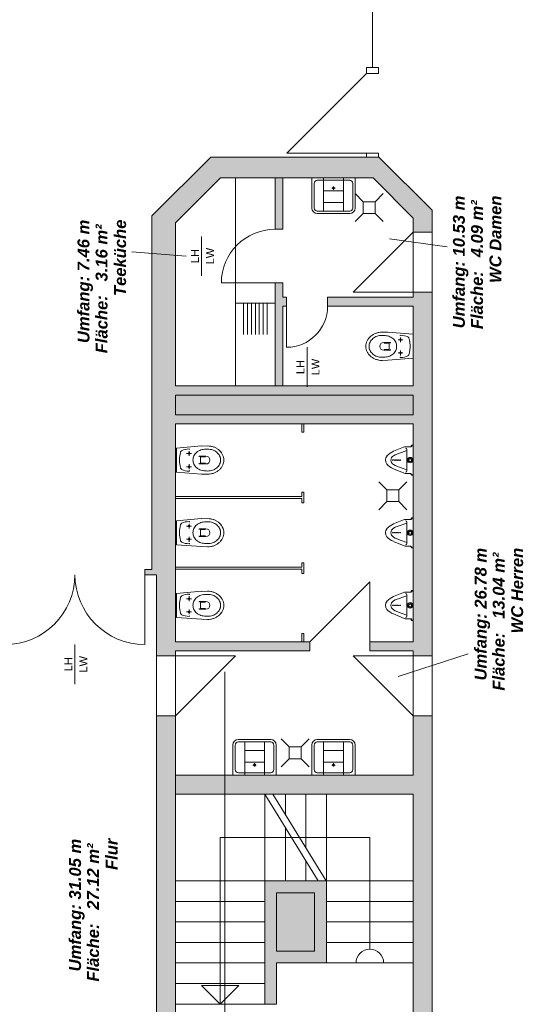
# Model space of a CAD drawing. Header units: metres. Extents: x -167 to 152, y -127 to 99.
# Tile 208 of 225: x -13 to -7, y 38 to 51. Entities that reach past the tile are written whole.
import ezdxf

# ---------------------------------------------------------------- set-up
doc = ezdxf.new("R2010")
doc.units = ezdxf.units.M
doc.header["$PDMODE"] = 1
doc.header["$PDSIZE"] = -2
doc.linetypes.add('gestrichelt - 02', pattern=[4, 2, -2])
doc.layers.add('_OG 1 - B (3D)', color=7, linetype='Continuous', lineweight=9)
doc.layers.add('COE_Bestand-allg.', color=7, linetype='Continuous', lineweight=9)
doc.styles.add('Arial', font='arial.ttf')
doc.styles.add('Arial (bold italic)', font='arialbi.ttf')

# ---------------------------------------------------------------- blocks, each defined once
blk = doc.blocks.new('Group-17')
at = {"layer": 'COE_Bestand-allg.', "linetype": 'Continuous', "lineweight": 0, "transparency": 33554687}
for points in [[(-8.075, 48.448), (-8.75, 49.123), (-10.88, 49.123), (-11.625, 48.378), (-11.625, 43.898), (-11.715, 43.898), (-11.715, 43.833), (-11.565, 43.833), (-11.565, 42.805), (-11.325, 42.805), (-11.325, 42.868), (-9.625, 42.868), (-9.625, 42.983), (-11.325, 42.983), (-11.325, 45.743), (-8.315, 45.743), (-8.315, 42.983), (-8.865, 42.983), (-8.865, 42.868), (-8.315, 42.868), (-8.315, 42.805), (-8.075, 42.805), (-8.075, 47.41), (-8.315, 47.41), (-8.315, 47.348), (-9.4, 47.348), (-9.4, 47.233), (-8.315, 47.233), (-8.315, 46.223), (-11.325, 46.223), (-11.325, 48.288), (-10.756, 48.858), (-8.824, 48.858), (-8.315, 48.348), (-8.315, 48.17), (-8.075, 48.17)], [(-9.965, 48.208), (-9.965, 48.858), (-10.065, 48.858), (-10.065, 48.208)], [(-9.965, 46.223), (-9.965, 47.233), (-9.92, 47.233), (-9.92, 47.348), (-9.965, 47.348), (-9.965, 47.528), (-10.065, 47.528), (-10.065, 46.223)], [(-8.075, 37.228), (-8.315, 37.228), (-8.315, 37.165), (-11.325, 37.165), (-11.325, 42.045), (-11.565, 42.045), (-11.565, 36), (-11.325, 36), (-11.325, 36.11), (-10.695, 36.11), (-10.695, 34.41), (-10.786, 34.41), (-11.325, 34.949), (-11.325, 35.25), (-11.565, 35.25), (-11.565, 34.85), (-10.885, 34.17), (-10.355, 34.17), (-10.355, 34.41), (-10.455, 34.41), (-10.455, 36.11), (-9.055, 36.11), (-9.055, 34.41), (-9.345, 34.41), (-9.345, 34.17), (-8.755, 34.17), (-8.075, 34.85)], [(-8.075, 38.238), (-8.075, 42.045), (-8.315, 42.045), (-8.315, 41.295), (-11.325, 41.295), (-11.325, 41.055), (-8.315, 41.055), (-8.315, 38.238)], [(-9.415, 39.955), (-10.195, 39.955), (-10.195, 38.395), (-10.045, 38.395), (-10.045, 38.915), (-9.415, 38.915)]]:
    blk.add_hatch(color=252, dxfattribs=at).paths.add_polyline_path(points)
at = {"layer": 'COE_Bestand-allg.', "color": 7, "linetype": 'Continuous', "lineweight": 9, "transparency": 33554687}
for p, q in [((-8.83, 50.258), (-8.83, 51.033)), ((-9.915, 49.173), (-8.905, 50.183)), ((-8.905, 50.258), (-8.905, 50.183)), ((-8.755, 50.258), (-8.905, 50.258)), ((-8.755, 50.183), (-8.905, 50.183)), ((-8.755, 50.258), (-8.755, 50.183)), ((-8.905, 49.173), (-9.915, 49.173)), ((-8.755, 49.173), (-8.905, 49.173)), ((-8.905, 49.173), (-8.905, 49.123)), ((-8.755, 49.173), (-8.755, 49.123)), ((-11.625, 48.378), (-10.88, 49.123)), ((-10.88, 49.123), (-8.75, 49.123)), ((-8.75, 49.123), (-8.075, 48.448)), ((-11.325, 48.288), (-10.756, 48.858)), ((-8.824, 48.858), (-10.756, 48.858)), ((-10.565, 48.858), (-10.565, 46.223)), ((-10.065, 48.858), (-10.065, 48.208)), ((-9.965, 48.858), (-9.965, 48.208)), ((-9.6, 48.858), (-9.05, 48.858)), ((-9.6, 48.477), (-9.6, 48.858)), ((-9.57, 48.477), (-9.57, 48.788)), ((-9.53, 48.828), (-9.12, 48.828)), ((-9.45, 48.858), (-9.45, 48.438)), ((-9.2, 48.858), (-9.2, 48.438)), ((-9.08, 48.788), (-9.08, 48.477)), ((-9.05, 48.858), (-9.05, 48.477)), ((-8.824, 48.858), (-8.315, 48.348)), ((-9.2, 48.695), (-9.45, 48.695)), ((-9.304, 48.73), (-9.346, 48.73)), ((-9.325, 48.751), (-9.325, 48.707)), ((-9.325, 48.73), (-9.325, 48.73)), ((-8.949, 48.557), (-9.05, 48.659)), ((-8.799, 48.557), (-8.698, 48.659)), ((-9.2, 48.545), (-9.45, 48.545)), ((-8.949, 48.557), (-8.799, 48.557)), ((-8.949, 48.408), (-8.949, 48.557)), ((-8.799, 48.557), (-8.799, 48.408)), ((-9.12, 48.438), (-9.53, 48.438)), ((-9.12, 48.408), (-9.53, 48.408)), ((-8.949, 48.408), (-9.05, 48.306)), ((-8.799, 48.408), (-8.949, 48.408)), ((-8.799, 48.408), (-8.698, 48.306)), ((-8.075, 48.448), (-8.075, 48.17)), ((-11.625, 43.898), (-11.625, 48.378)), ((-11.325, 48.288), (-11.325, 46.223)), ((-8.315, 48.348), (-8.315, 48.17)), ((-9.965, 48.208), (-10.065, 48.208)), ((-9.075, 47.41), (-8.315, 48.17)), ((-8.075, 48.17), (-8.315, 48.17)), ((-10.995, 47.618), (-10.995, 48.118)), ((-7.886, 47.985), (-8.614, 48.088)), ((-11.878, 47.921), (-11.19, 47.866)), ((-10.065, 47.528), (-10.745, 47.528)), ((-9.965, 47.528), (-10.065, 47.528)), ((-10.065, 47.528), (-10.065, 46.223)), ((-9.965, 47.528), (-9.965, 47.348)), ((-8.315, 47.41), (-9.075, 47.41)), ((-8.315, 47.41), (-8.315, 47.348)), ((-8.075, 47.41), (-8.315, 47.41)), ((-8.075, 47.41), (-8.075, 42.805)), ((-10.065, 47.273), (-10.565, 47.273)), ((-10.465, 47.273), (-10.465, 46.873)), ((-10.415, 47.273), (-10.415, 46.873)), ((-10.365, 47.273), (-10.365, 46.873)), ((-10.315, 47.273), (-10.315, 46.873)), ((-10.265, 47.273), (-10.265, 46.873)), ((-10.215, 47.273), (-10.215, 46.873)), ((-10.165, 47.273), (-10.165, 46.873)), ((-9.92, 47.348), (-9.965, 47.348)), ((-9.92, 47.348), (-9.92, 47.233)), ((-9.4, 47.348), (-9.4, 47.233)), ((-8.315, 47.348), (-9.4, 47.348)), ((-9.965, 47.233), (-9.965, 46.223)), ((-9.92, 47.233), (-9.965, 47.233)), ((-9.92, 47.233), (-9.92, 46.713)), ((-8.315, 47.233), (-9.4, 47.233)), ((-8.315, 47.233), (-8.315, 46.223)), ((-8.71, 46.904), (-8.635, 46.903)), ((-8.315, 46.88), (-8.635, 46.903)), ((-8.608, 46.775), (-8.689, 46.775)), ((-8.505, 46.809), (-8.445, 46.809)), ((-8.475, 46.779), (-8.475, 46.839)), ((-8.315, 46.88), (-8.315, 46.575)), ((-9.66, 46.213), (-9.66, 46.713)), ((-8.608, 46.675), (-8.689, 46.675)), ((-8.626, 46.765), (-8.674, 46.765)), ((-8.626, 46.685), (-8.674, 46.685)), ((-8.475, 46.671), (-8.475, 46.611)), ((-8.71, 46.547), (-8.635, 46.548)), ((-8.315, 46.575), (-8.635, 46.548)), ((-8.505, 46.641), (-8.445, 46.641)), ((-8.315, 46.223), (-11.325, 46.223)), ((-11.325, 46.108), (-11.325, 45.858)), ((-8.315, 46.108), (-11.325, 46.108)), ((-8.315, 46.108), (-8.315, 45.858)), ((-8.315, 45.858), (-11.325, 45.858)), ((-11.325, 45.743), (-11.325, 42.983)), ((-8.315, 45.743), (-11.325, 45.743)), ((-9.725, 45.743), (-9.725, 45.638)), ((-9.7, 45.743), (-9.7, 45.638)), ((-8.315, 45.743), (-8.315, 42.983)), ((-9.7, 45.638), (-9.725, 45.638)), ((-11.315, 45.435), (-10.995, 45.463)), ((-11.315, 45.13), (-11.315, 45.435)), ((-11.155, 45.339), (-11.155, 45.399)), ((-10.92, 45.463), (-10.995, 45.462)), ((-8.437, 45.449), (-8.564, 45.397)), ((-8.396, 45.407), (-8.545, 45.353)), ((-8.343, 45.453), (-8.417, 45.453)), ((-8.396, 45.148), (-8.396, 45.421)), ((-8.315, 45.473), (-8.331, 45.473)), ((-8.315, 45.093), (-8.315, 45.473)), ((-11.125, 45.369), (-11.185, 45.369)), ((-11.022, 45.335), (-10.941, 45.335)), ((-11.004, 45.325), (-10.956, 45.325)), ((-8.566, 45.34), (-8.545, 45.353)), ((-11.125, 45.201), (-11.185, 45.201)), ((-11.155, 45.231), (-11.155, 45.171)), ((-11.022, 45.235), (-10.941, 45.235)), ((-11.004, 45.245), (-10.956, 45.245)), ((-8.567, 45.228), (-8.546, 45.215)), ((-8.429, 45.117), (-8.566, 45.175)), ((-8.468, 45.187), (-8.546, 45.215)), ((-8.395, 45.161), (-8.468, 45.187)), ((-11.315, 45.13), (-10.995, 45.108)), ((-10.92, 45.106), (-10.995, 45.108)), ((-8.345, 45.113), (-8.407, 45.113)), ((-8.315, 45.093), (-8.331, 45.093)), ((-8.649, 44.907), (-8.75, 45.009)), ((-8.649, 44.907), (-8.499, 44.907)), ((-8.649, 44.758), (-8.649, 44.907)), ((-8.499, 44.907), (-8.398, 45.009)), ((-8.499, 44.907), (-8.499, 44.758)), ((-9.725, 44.823), (-11.325, 44.823)), ((-9.725, 44.798), (-11.325, 44.798)), ((-9.725, 44.878), (-9.725, 44.823)), ((-9.7, 44.878), (-9.725, 44.878)), ((-9.725, 44.798), (-9.725, 44.743)), ((-9.7, 44.878), (-9.7, 44.743)), ((-9.7, 44.743), (-9.725, 44.743)), ((-8.649, 44.758), (-8.75, 44.656)), ((-8.499, 44.758), (-8.649, 44.758)), ((-8.499, 44.758), (-8.398, 44.656)), ((-11.315, 44.515), (-10.995, 44.543)), ((-10.92, 44.543), (-10.995, 44.542)), ((-8.437, 44.529), (-8.564, 44.477)), ((-8.343, 44.533), (-8.417, 44.533)), ((-8.315, 44.553), (-8.331, 44.553)), ((-8.315, 44.173), (-8.315, 44.553)), ((-11.315, 44.21), (-11.315, 44.515)), ((-11.125, 44.449), (-11.185, 44.449)), ((-11.155, 44.419), (-11.155, 44.479)), ((-11.022, 44.415), (-10.941, 44.415)), ((-11.004, 44.405), (-10.956, 44.405)), ((-8.566, 44.42), (-8.545, 44.433)), ((-8.396, 44.487), (-8.545, 44.433)), ((-8.396, 44.228), (-8.396, 44.501)), ((-11.125, 44.281), (-11.185, 44.281)), ((-11.155, 44.311), (-11.155, 44.251)), ((-11.022, 44.315), (-10.941, 44.315)), ((-11.004, 44.325), (-10.956, 44.325)), ((-8.567, 44.308), (-8.546, 44.295)), ((-8.468, 44.267), (-8.546, 44.295)), ((-11.315, 44.21), (-10.995, 44.188)), ((-10.92, 44.186), (-10.995, 44.188)), ((-8.429, 44.197), (-8.566, 44.255)), ((-8.395, 44.241), (-8.468, 44.267)), ((-8.345, 44.193), (-8.407, 44.193)), ((-8.315, 44.173), (-8.331, 44.173)), ((-9.725, 43.928), (-11.325, 43.928)), ((-9.725, 43.903), (-11.325, 43.903)), ((-9.725, 43.983), (-9.725, 43.928)), ((-9.7, 43.983), (-9.725, 43.983)), ((-9.725, 43.903), (-9.725, 43.848)), ((-9.7, 43.983), (-9.7, 43.848)), ((-11.715, 43.898), (-11.715, 43.833)), ((-11.715, 43.898), (-11.625, 43.898)), ((-11.715, 43.833), (-11.715, 42.948)), ((-11.715, 43.833), (-11.565, 43.833)), ((-11.565, 42.805), (-11.565, 43.833)), ((-9.7, 43.848), (-9.725, 43.848)), ((-8.865, 43.743), (-9.625, 42.983)), ((-8.865, 42.983), (-8.865, 43.743)), ((-11.315, 43.595), (-10.995, 43.623)), ((-11.315, 43.29), (-11.315, 43.595)), ((-11.125, 43.529), (-11.185, 43.529)), ((-11.155, 43.499), (-11.155, 43.559)), ((-10.92, 43.623), (-10.995, 43.622)), ((-8.437, 43.609), (-8.564, 43.557)), ((-8.396, 43.567), (-8.545, 43.513)), ((-8.343, 43.613), (-8.417, 43.613)), ((-8.396, 43.308), (-8.396, 43.581)), ((-8.315, 43.633), (-8.331, 43.633)), ((-8.315, 43.253), (-8.315, 43.633)), ((-11.022, 43.495), (-10.941, 43.495)), ((-11.004, 43.485), (-10.956, 43.485)), ((-11.004, 43.405), (-10.956, 43.405)), ((-8.566, 43.5), (-8.545, 43.513)), ((-11.315, 43.29), (-10.995, 43.268)), ((-11.125, 43.361), (-11.185, 43.361)), ((-11.155, 43.391), (-11.155, 43.331)), ((-11.022, 43.395), (-10.941, 43.395)), ((-8.567, 43.388), (-8.546, 43.375)), ((-8.429, 43.277), (-8.566, 43.335)), ((-8.468, 43.347), (-8.546, 43.375)), ((-8.395, 43.321), (-8.468, 43.347)), ((-10.92, 43.266), (-10.995, 43.268)), ((-8.345, 43.273), (-8.407, 43.273)), ((-8.315, 43.253), (-8.331, 43.253)), ((-9.725, 43.088), (-9.725, 42.983)), ((-9.7, 43.088), (-9.725, 43.088)), ((-9.7, 43.088), (-9.7, 42.983)), ((-12.6, 42.448), (-12.6, 42.948)), ((-9.625, 42.983), (-11.325, 42.983)), ((-9.625, 42.983), (-9.625, 42.868)), ((-8.315, 42.983), (-8.865, 42.983)), ((-8.865, 42.983), (-8.865, 42.868)), ((-11.325, 42.805), (-11.565, 42.805)), ((-11.325, 42.868), (-11.325, 42.805)), ((-9.625, 42.868), (-11.325, 42.868)), ((-11.325, 42.805), (-10.565, 42.805)), ((-10.565, 42.805), (-11.325, 42.045)), ((-8.315, 42.805), (-9.075, 42.805)), ((-9.075, 42.805), (-8.315, 42.045)), ((-8.315, 42.868), (-8.865, 42.868)), ((-7.62, 42.83), (-8.504, 42.542)), ((-8.315, 42.868), (-8.315, 42.805)), ((-8.075, 42.805), (-8.315, 42.805)), ((-10.7, 42.601), (-10.7, 37.571)), ((-11.325, 42.045), (-11.565, 42.045)), ((-11.565, 42.045), (-11.565, 36)), ((-11.325, 42.045), (-11.325, 37.165)), ((-8.315, 42.045), (-8.315, 41.295)), ((-8.075, 42.045), (-8.315, 42.045)), ((-8.075, 42.045), (-8.075, 38.238)), ((-10.6, 41.295), (-10.6, 41.675)), ((-10.57, 41.365), (-10.57, 41.675)), ((-10.53, 41.745), (-10.12, 41.745)), ((-10.53, 41.715), (-10.12, 41.715)), ((-10.45, 41.295), (-10.45, 41.715)), ((-10.2, 41.295), (-10.2, 41.715)), ((-10.08, 41.675), (-10.08, 41.365)), ((-10.05, 41.675), (-10.05, 41.295)), ((-9.885, 41.651), (-9.986, 41.752)), ((-9.735, 41.651), (-9.634, 41.752)), ((-9.6, 41.295), (-9.6, 41.675)), ((-9.57, 41.365), (-9.57, 41.675)), ((-9.53, 41.745), (-9.12, 41.745)), ((-9.53, 41.715), (-9.12, 41.715)), ((-9.45, 41.295), (-9.45, 41.715)), ((-9.2, 41.295), (-9.2, 41.715)), ((-9.08, 41.675), (-9.08, 41.365)), ((-9.05, 41.675), (-9.05, 41.295)), ((-10.45, 41.608), (-10.2, 41.608)), ((-9.885, 41.651), (-9.735, 41.651)), ((-9.885, 41.501), (-9.885, 41.651)), ((-9.735, 41.651), (-9.735, 41.501)), ((-9.45, 41.608), (-9.2, 41.608)), ((-10.45, 41.458), (-10.2, 41.458)), ((-10.346, 41.422), (-10.304, 41.422)), ((-10.325, 41.402), (-10.325, 41.445)), ((-10.325, 41.422), (-10.325, 41.422)), ((-9.885, 41.501), (-9.986, 41.4)), ((-9.735, 41.501), (-9.885, 41.501)), ((-9.735, 41.501), (-9.634, 41.4)), ((-9.45, 41.458), (-9.2, 41.458)), ((-9.346, 41.422), (-9.304, 41.422)), ((-9.325, 41.402), (-9.325, 41.445)), ((-9.325, 41.422), (-9.325, 41.422)), ((-8.315, 41.295), (-11.325, 41.295)), ((-10.05, 41.295), (-10.6, 41.295)), ((-10.12, 41.325), (-10.53, 41.325)), ((-9.05, 41.295), (-9.6, 41.295)), ((-9.12, 41.325), (-9.53, 41.325)), ((-8.315, 41.055), (-11.325, 41.055)), ((-10.195, 41.055), (-9.52, 39.955)), ((-10.095, 41.055), (-9.42, 39.955)), ((-9.935, 40.794), (-9.935, 41.055)), ((-9.675, 40.37), (-9.675, 41.055)), ((-9.415, 39.955), (-9.415, 41.055)), ((-8.315, 41.055), (-8.315, 38.238)), ((-10.76, 38.395), (-10.76, 40.505)), ((-8.865, 40.505), (-10.76, 40.505)), ((-8.865, 39.09), (-8.865, 40.505)), ((-9.415, 39.955), (-10.195, 39.955)), ((-10.195, 39.955), (-10.195, 38.395)), ((-9.415, 39.955), (-8.315, 39.955)), ((-9.415, 39.955), (-9.415, 38.915)), ((-9.565, 39.805), (-10.045, 39.805)), ((-10.045, 39.805), (-10.045, 39.065)), ((-9.565, 39.805), (-9.565, 39.065)), ((-9.415, 39.695), (-8.315, 39.695)), ((-9.415, 39.435), (-8.315, 39.435)), ((-9.415, 39.175), (-8.315, 39.175)), ((-9.565, 39.065), (-10.045, 39.065)), ((-9.415, 38.915), (-10.045, 38.915)), ((-10.045, 38.915), (-10.045, 38.395)), ((-9.415, 38.915), (-8.315, 38.915)), ((-10.195, 38.395), (-10.045, 38.395))]:
    blk.add_line(p, q, dxfattribs=at)
at = {"layer": 'COE_Bestand-allg.', "color": 7, "linetype": 'gestrichelt - 02', "lineweight": 9, "transparency": 33554687}
for p, q in [((-8.315, 48.17), (-8.315, 47.41)), ((-8.075, 48.17), (-8.075, 47.41)), ((-11.565, 42.805), (-11.565, 42.045)), ((-11.325, 42.805), (-11.325, 42.045)), ((-8.315, 42.805), (-8.315, 42.045)), ((-8.075, 42.805), (-8.075, 42.045)), ((-10.195, 39.955), (-10.195, 41.055)), ((-9.935, 39.955), (-9.935, 40.631)), ((-10.76, 38.63), (-10.76, 40.505)), ((-9.858, 40.505), (-10.76, 40.505)), ((-8.865, 40.505), (-9.758, 40.505)), ((-9.675, 39.955), (-9.675, 40.207)), ((-10.195, 39.955), (-11.325, 39.955)), ((-11.325, 39.695), (-10.195, 39.695)), ((-11.325, 39.435), (-10.195, 39.435)), ((-11.325, 39.175), (-10.195, 39.175)), ((-11.325, 38.915), (-10.195, 38.915)), ((-11.325, 38.655), (-10.195, 38.655)), ((-10.995, 38.63), (-10.525, 38.63)), ((-10.995, 38.63), (-10.76, 38.395)), ((-10.525, 38.63), (-10.76, 38.395)), ((-11.325, 38.395), (-10.195, 38.395))]:
    blk.add_line(p, q, dxfattribs=at)
at = {"layer": 'COE_Bestand-allg.', "color": 7, "linetype": 'Continuous', "lineweight": 9, "transparency": 33554687, "flags": 128}
for points in [[(-8.075, 48.448), (-8.75, 49.123), (-10.88, 49.123), (-11.625, 48.378), (-11.625, 43.898), (-11.715, 43.898), (-11.715, 43.833), (-11.565, 43.833), (-11.565, 42.805), (-11.325, 42.805), (-11.325, 42.868), (-9.625, 42.868), (-9.625, 42.983), (-11.325, 42.983), (-11.325, 45.743), (-8.315, 45.743), (-8.315, 42.983), (-8.865, 42.983), (-8.865, 42.868), (-8.315, 42.868), (-8.315, 42.805), (-8.075, 42.805), (-8.075, 47.41), (-8.315, 47.41), (-8.315, 47.348), (-9.4, 47.348), (-9.4, 47.233), (-8.315, 47.233), (-8.315, 46.223), (-11.325, 46.223), (-11.325, 48.288), (-10.756, 48.858), (-8.824, 48.858), (-8.315, 48.348), (-8.315, 48.17), (-8.075, 48.17)], [(-9.965, 48.208), (-9.965, 48.858), (-10.065, 48.858), (-10.065, 48.208)], [(-9.965, 46.223), (-9.965, 47.233), (-9.92, 47.233), (-9.92, 47.348), (-9.965, 47.348), (-9.965, 47.528), (-10.065, 47.528), (-10.065, 46.223)], [(-8.075, 38.238), (-8.075, 42.045), (-8.315, 42.045), (-8.315, 41.295), (-11.325, 41.295), (-11.325, 41.055), (-8.315, 41.055), (-8.315, 38.238)], [(-9.415, 39.955), (-10.195, 39.955), (-10.195, 38.395), (-10.045, 38.395), (-10.045, 38.915), (-9.415, 38.915)]]:
    blk.add_lwpolyline(points, close=True, dxfattribs=at)
blk.add_lwpolyline([(-11.325, 37.165), (-11.325, 42.045), (-11.565, 42.045), (-11.565, 36)], dxfattribs=at)
at = {"layer": 'COE_Bestand-allg.', "color": 7, "linetype": 'Continuous', "lineweight": 9, "transparency": 33554687}
for centre, radius in [((-8.575, 45.285), 0.00388), ((-8.556, 45.285), 0.00388), ((-8.537, 45.285), 0.00388), ((-8.519, 45.285), 0.00388), ((-8.5, 45.285), 0.00388), ((-8.481, 45.285), 0.00388), ((-8.355, 45.284), 0.0347), ((-8.355, 45.284), 0.0233), ((-8.355, 45.284), 0.0172), ((-8.355, 44.364), 0.0347), ((-8.575, 44.365), 0.00388), ((-8.556, 44.365), 0.00388), ((-8.537, 44.365), 0.00388), ((-8.519, 44.365), 0.00388), ((-8.5, 44.365), 0.00388), ((-8.481, 44.365), 0.00388), ((-8.355, 44.364), 0.0233), ((-8.355, 44.364), 0.0172), ((-8.575, 43.445), 0.00388), ((-8.556, 43.445), 0.00388), ((-8.537, 43.445), 0.00388), ((-8.519, 43.445), 0.00388), ((-8.5, 43.445), 0.00388), ((-8.481, 43.445), 0.00388), ((-8.355, 43.444), 0.0347), ((-8.355, 43.444), 0.0233), ((-8.355, 43.444), 0.0172)]:
    blk.add_circle(centre, radius, dxfattribs=at)
for centre, radius, start, end in [((-9.53, 48.788), 0.04, 90.0287, 180.043), ((-9.12, 48.788), 0.04, 359.957, 90.0287), ((-9.325, 48.73), 0.0145, 0, 180), ((-9.325, 48.73), 0.0145, 180, 0), ((-9.325, 48.73), 0.0102, 0, 180), ((-9.325, 48.73), 0.0102, 180, 0), ((-9.53, 48.477), 0.07, 180.0246, 269.9836), ((-9.53, 48.477), 0.04, 180.043, 269.9714), ((-9.12, 48.477), 0.04, 269.9714, 359.957), ((-9.12, 48.477), 0.07, 269.9836, 359.9754), ((-10.065, 47.528), 0.68, 90, 180), ((-9.92, 47.233), 0.52, 270, 0), ((-8.712, 46.678), 0.226, 99.7023, 109.7918), ((-8.711, 46.673), 0.231, 89.8048, 99.7233), ((-8.751, 46.723), 0.164, 154.5378, 167.0173), ((-8.742, 46.719), 0.174, 142.5104, 154.519), ((-8.732, 46.711), 0.187, 131.0617, 142.5055), ((-8.75, 46.723), 0.125, 153.7614, 166.5747), ((-8.742, 46.719), 0.134, 141.5461, 153.7384), ((-8.723, 46.7), 0.201, 120.1796, 131.0685), ((-8.732, 46.711), 0.147, 130.0773, 141.5423), ((-8.722, 46.7), 0.162, 119.3194, 130.088), ((-8.716, 46.688), 0.215, 109.7729, 120.1942), ((-8.716, 46.688), 0.176, 109.1432, 119.3388), ((-8.712, 46.677), 0.186, 99.3704, 109.1668), ((-8.711, 46.672), 0.192, 89.8028, 99.3956), ((-8.689, 46.725), 0.05, 90, 270), ((-8.709, 46.553), 0.311, 80.1229, 90.2963), ((-8.675, 46.698), 0.163, 72.4435, 83.2192), ((-8.673, 46.703), 0.157, 61.4311, 72.4613), ((-8.608, 46.77), 0.005, 0, 90), ((-8.603, 46.769), 0.000783, 0.3188, 70.8002), ((-8.615, 46.765), 0.0131, 8.2189, 18.0169), ((-8.669, 46.71), 0.15, 50.033, 61.4446), ((-8.663, 46.716), 0.141, 38.1654, 50.0393), ((-8.657, 46.721), 0.133, 25.8148, 38.1614), ((-8.652, 46.724), 0.127, 13.059, 25.7989), ((-8.475, 46.809), 0.01, 90, 270), ((-8.475, 46.858), 0.007, 89.9929, 180.0071), ((-8.469, 46.672), 0.193, 62.7806, 91.7625), ((-8.475, 46.809), 0.01, 270, 90), ((-8.391, 46.828), 0.0185, 32.6303, 58.5961), ((-8.419, 46.808), 0.0537, 21.3137, 34.0477), ((-8.482, 46.782), 0.122, 14.5499, 21.8955), ((-8.576, 46.757), 0.218, 9.7999, 14.7702), ((-8.681, 46.738), 0.325, 6.0916, 9.8978), ((-8.772, 46.728), 0.417, 2.9228, 6.1437), ((-8.756, 46.724), 0.159, 167.048, 179.7978), ((-8.756, 46.726), 0.159, 180.2022, 192.952), ((-8.751, 46.728), 0.164, 192.9827, 205.4622), ((-8.742, 46.732), 0.174, 205.481, 217.4896), ((-8.755, 46.724), 0.12, 166.6155, 179.7915), ((-8.755, 46.726), 0.12, 180.2085, 193.3845), ((-8.75, 46.728), 0.125, 193.4253, 206.2386), ((-8.742, 46.732), 0.134, 206.2616, 218.4539), ((-8.732, 46.74), 0.147, 218.4577, 229.9227), ((-8.674, 46.76), 0.005, 90, 180), ((-8.674, 46.69), 0.005, 180, 270), ((-8.626, 46.76), 0.005, 0, 90), ((-8.626, 46.69), 0.005, 270, 0), ((-8.621, 46.759), 0.000659, 354.583, 67.873), ((-8.634, 46.756), 0.0137, 6.8831, 15.3897), ((-8.634, 46.694), 0.0137, 344.6103, 353.1169), ((-8.621, 46.691), 0.000659, 292.127, 5.417), ((-8.68, 46.749), 0.0602, 4.8262, 7.9228), ((-8.767, 46.741), 0.148, 3.3168, 5.0064), ((-8.888, 46.734), 0.269, 2.2394, 3.3718), ((-8.888, 46.716), 0.269, 356.6282, 357.7606), ((-8.767, 46.709), 0.148, 354.9936, 356.6832), ((-8.68, 46.701), 0.0602, 352.0772, 355.1738), ((-9.019, 46.729), 0.4, 1.3941, 2.2621), ((-9.13, 46.726), 0.511, 0.6696, 1.4059), ((-9.194, 46.725), 0.575, 359.9967, 0.6772), ((-9.194, 46.725), 0.575, 359.3228, 0.0033), ((-9.13, 46.724), 0.511, 358.5941, 359.3304), ((-9.019, 46.721), 0.4, 357.7379, 358.6059), ((-8.608, 46.68), 0.005, 270, 0), ((-8.603, 46.681), 0.000783, 289.1998, 359.6812), ((-8.659, 46.758), 0.0574, 5.8076, 9.3934), ((-8.659, 46.692), 0.0574, 350.6066, 354.1924), ((-8.615, 46.685), 0.0131, 341.9831, 351.7811), ((-8.663, 46.734), 0.141, 309.9607, 321.8346), ((-8.657, 46.729), 0.133, 321.8386, 334.1852), ((-8.652, 46.726), 0.127, 334.2011, 346.941), ((-8.648, 46.725), 0.123, 0.0683, 13.0333), ((-8.648, 46.725), 0.123, 346.9667, 359.9317), ((-8.475, 46.641), 0.01, 90, 270), ((-8.475, 46.641), 0.01, 270, 90), ((-8.576, 46.693), 0.218, 345.2298, 350.2001), ((-8.681, 46.712), 0.325, 350.1022, 353.9084), ((-8.772, 46.722), 0.417, 353.8563, 357.0772), ((-8.826, 46.725), 0.471, 359.9853, 2.957), ((-8.826, 46.725), 0.471, 357.043, 0.0147), ((-8.732, 46.74), 0.187, 217.4945, 228.9383), ((-8.723, 46.751), 0.201, 228.9315, 239.8204), ((-8.722, 46.751), 0.162, 229.912, 240.6806), ((-8.716, 46.762), 0.215, 239.8058, 250.2271), ((-8.716, 46.763), 0.176, 240.6612, 250.8568), ((-8.712, 46.773), 0.226, 250.2082, 260.2977), ((-8.712, 46.773), 0.186, 250.8332, 260.6296), ((-8.711, 46.778), 0.231, 260.2767, 270.1952), ((-8.711, 46.779), 0.192, 260.6044, 270.1972), ((-8.709, 46.897), 0.311, 269.7037, 279.8771), ((-8.675, 46.752), 0.163, 276.7808, 287.5565), ((-8.673, 46.747), 0.157, 287.5387, 298.5689), ((-8.669, 46.74), 0.15, 298.5554, 309.967), ((-8.475, 46.592), 0.007, 179.9929, 270.0071), ((-8.469, 46.778), 0.193, 268.2375, 297.2194), ((-8.391, 46.622), 0.0185, 301.4039, 327.3697), ((-8.419, 46.642), 0.0537, 325.9523, 338.6863), ((-8.482, 46.668), 0.122, 338.1045, 345.4501), ((-11.211, 45.368), 0.0537, 145.9523, 158.6863), ((-11.239, 45.388), 0.0185, 121.4039, 147.3697), ((-11.161, 45.232), 0.193, 88.2375, 117.2194), ((-11.155, 45.418), 0.007, 359.9929, 90.0071), ((-10.961, 45.27), 0.15, 118.5554, 129.967), ((-10.957, 45.263), 0.157, 107.5387, 118.5689), ((-10.955, 45.258), 0.163, 96.7808, 107.5565), ((-10.921, 45.113), 0.311, 89.7037, 99.8771), ((-10.919, 45.232), 0.231, 80.2767, 90.1952), ((-10.919, 45.231), 0.192, 80.6044, 90.1972), ((-10.918, 45.237), 0.186, 70.8332, 80.6296), ((-10.918, 45.237), 0.226, 70.2082, 80.2977), ((-10.914, 45.247), 0.176, 60.6612, 70.8568), ((-10.914, 45.248), 0.215, 59.8058, 70.2271), ((-10.908, 45.259), 0.162, 49.912, 60.6806), ((-10.907, 45.259), 0.201, 48.9315, 59.8204), ((-10.898, 45.27), 0.187, 37.4945, 48.9383), ((-8.46, 45.16), 0.259, 113.7906, 136.3792), ((-8.417, 45.4), 0.0523, 90, 111.964), ((-8.413, 45.419), 0.0171, 359.973, 89.973), ((-8.35, 45.462), 0.00966, 270, 3.7087), ((-8.343, 45.469), 0.016, 270, 0), ((-8.331, 45.463), 0.00912, 90, 185.336), ((-10.804, 45.285), 0.471, 177.043, 180.0147), ((-10.804, 45.285), 0.471, 179.9853, 182.957), ((-10.858, 45.288), 0.417, 173.8563, 177.0772), ((-10.949, 45.298), 0.325, 170.1022, 173.9084), ((-11.054, 45.317), 0.218, 165.2298, 170.2001), ((-11.148, 45.342), 0.122, 158.1045, 165.4501), ((-11.155, 45.369), 0.01, 90, 270), ((-11.155, 45.369), 0.01, 270, 90), ((-10.982, 45.285), 0.123, 166.9667, 179.9317), ((-10.982, 45.285), 0.123, 180.0683, 193.0333), ((-10.978, 45.284), 0.127, 154.2011, 166.941), ((-10.973, 45.281), 0.133, 141.8386, 154.1852), ((-10.967, 45.276), 0.141, 129.9607, 141.8346), ((-10.971, 45.318), 0.0574, 170.6066, 174.1924), ((-11.027, 45.329), 0.000783, 109.1998, 179.6812), ((-11.015, 45.325), 0.0131, 161.9831, 171.7811), ((-11.022, 45.33), 0.005, 90, 180), ((-10.742, 45.294), 0.269, 176.6282, 177.7606), ((-10.611, 45.289), 0.4, 177.7379, 178.6059), ((-10.5, 45.286), 0.511, 178.5941, 179.3304), ((-10.436, 45.285), 0.575, 179.3228, 180.0033), ((-10.436, 45.285), 0.575, 179.9967, 180.6772), ((-10.5, 45.284), 0.511, 180.6696, 181.4059), ((-10.611, 45.281), 0.4, 181.3941, 182.2621), ((-10.996, 45.316), 0.0137, 164.6103, 173.1169), ((-10.95, 45.309), 0.0602, 172.0772, 175.1738), ((-10.863, 45.301), 0.148, 174.9936, 176.6832), ((-11.004, 45.32), 0.005, 90, 180), ((-11.009, 45.319), 0.000659, 112.127, 185.417), ((-10.956, 45.32), 0.005, 0, 90), ((-10.941, 45.285), 0.05, 270, 90), ((-10.898, 45.27), 0.147, 38.4577, 49.9227), ((-10.888, 45.278), 0.134, 26.2616, 38.4539), ((-10.88, 45.282), 0.125, 13.4253, 26.2386), ((-10.875, 45.284), 0.12, 0.2085, 13.3845), ((-10.875, 45.286), 0.12, 346.6155, 359.7915), ((-10.888, 45.278), 0.174, 25.481, 37.4896), ((-10.879, 45.282), 0.164, 12.9827, 25.4622), ((-10.874, 45.284), 0.159, 0.2022, 12.952), ((-10.874, 45.286), 0.159, 347.048, 359.7978), ((-8.575, 45.285), 0.0902, 143.3591, 214.8614), ((-8.531, 45.284), 0.066, 121.9495, 237.8478), ((-10.858, 45.282), 0.417, 182.9228, 186.1437), ((-10.949, 45.272), 0.325, 186.0916, 189.8978), ((-11.054, 45.253), 0.218, 189.7999, 194.7702), ((-11.148, 45.228), 0.122, 194.5499, 201.8955), ((-11.211, 45.202), 0.0537, 201.3137, 214.0477), ((-11.239, 45.182), 0.0185, 212.6303, 238.5961), ((-11.161, 45.338), 0.193, 242.7806, 271.7625), ((-11.155, 45.201), 0.01, 90, 270), ((-11.155, 45.201), 0.01, 270, 90), ((-11.155, 45.152), 0.007, 269.9929, 0.0071), ((-10.978, 45.286), 0.127, 193.059, 205.7989), ((-10.973, 45.289), 0.133, 205.8148, 218.1614), ((-10.967, 45.294), 0.141, 218.1654, 230.0393), ((-10.961, 45.3), 0.15, 230.033, 241.4446), ((-10.957, 45.307), 0.157, 241.4311, 252.4613), ((-10.971, 45.252), 0.0574, 185.8076, 189.3934), ((-11.015, 45.245), 0.0131, 188.2189, 198.0169), ((-11.027, 45.241), 0.000783, 180.3188, 250.8002), ((-11.022, 45.24), 0.005, 180, 270), ((-10.742, 45.276), 0.269, 182.2394, 183.3718), ((-10.863, 45.269), 0.148, 183.3168, 185.0064), ((-10.95, 45.261), 0.0602, 184.8262, 187.9228), ((-10.996, 45.254), 0.0137, 186.8831, 195.3897), ((-11.009, 45.251), 0.000659, 174.583, 247.873), ((-11.004, 45.25), 0.005, 180, 270), ((-10.955, 45.312), 0.163, 252.4435, 263.2192), ((-10.921, 45.457), 0.311, 260.1229, 270.2963), ((-10.956, 45.25), 0.005, 270, 0), ((-10.919, 45.338), 0.192, 269.8028, 279.3956), ((-10.918, 45.333), 0.186, 279.3704, 289.1668), ((-10.914, 45.322), 0.176, 289.1432, 299.3388), ((-10.908, 45.31), 0.162, 299.3194, 310.088), ((-10.907, 45.31), 0.201, 300.1796, 311.0685), ((-10.898, 45.299), 0.147, 310.0773, 321.5423), ((-10.888, 45.291), 0.134, 321.5461, 333.7384), ((-10.898, 45.299), 0.187, 311.0617, 322.5055), ((-10.88, 45.287), 0.125, 333.7614, 346.5747), ((-10.888, 45.291), 0.174, 322.5104, 334.519), ((-10.879, 45.287), 0.164, 334.5378, 347.0173), ((-8.461, 45.412), 0.259, 223.4181, 246.0066), ((-8.413, 45.149), 0.0171, 270, 0), ((-10.919, 45.337), 0.231, 269.8048, 279.7233), ((-10.918, 45.332), 0.226, 279.7023, 289.7918), ((-10.914, 45.322), 0.215, 289.7729, 300.1942), ((-8.407, 45.168), 0.0552, 247.086, 270), ((-8.35, 45.103), 0.00966, 356.2913, 90), ((-8.343, 45.096), 0.016, 0, 90), ((-8.331, 45.102), 0.00912, 174.664, 270), ((-10.919, 44.312), 0.231, 80.2767, 90.1952), ((-10.918, 44.317), 0.226, 70.2082, 80.2977), ((-10.914, 44.328), 0.215, 59.8058, 70.2271), ((-8.417, 44.48), 0.0523, 90, 111.964), ((-8.35, 44.542), 0.00966, 270, 3.7087), ((-8.343, 44.549), 0.016, 270, 0), ((-8.331, 44.543), 0.00912, 90, 185.336), ((-10.858, 44.368), 0.417, 173.8563, 177.0772), ((-10.949, 44.378), 0.325, 170.1022, 173.9084), ((-11.054, 44.397), 0.218, 165.2298, 170.2001), ((-11.148, 44.422), 0.122, 158.1045, 165.4501), ((-11.211, 44.448), 0.0537, 145.9523, 158.6863), ((-11.239, 44.468), 0.0185, 121.4039, 147.3697), ((-11.161, 44.312), 0.193, 88.2375, 117.2194), ((-11.155, 44.449), 0.01, 90, 270), ((-11.155, 44.498), 0.007, 359.9929, 90.0071), ((-11.155, 44.449), 0.01, 270, 90), ((-10.978, 44.364), 0.127, 154.2011, 166.941), ((-10.973, 44.361), 0.133, 141.8386, 154.1852), ((-10.967, 44.356), 0.141, 129.9607, 141.8346), ((-10.961, 44.35), 0.15, 118.5554, 129.967), ((-10.957, 44.343), 0.157, 107.5387, 118.5689), ((-10.971, 44.398), 0.0574, 170.6066, 174.1924), ((-11.027, 44.409), 0.000783, 109.1998, 179.6812), ((-11.015, 44.405), 0.0131, 161.9831, 171.7811), ((-11.022, 44.41), 0.005, 90, 180), ((-10.996, 44.396), 0.0137, 164.6103, 173.1169), ((-11.004, 44.4), 0.005, 90, 180), ((-11.009, 44.399), 0.000659, 112.127, 185.417), ((-10.955, 44.338), 0.163, 96.7808, 107.5565), ((-10.921, 44.193), 0.311, 89.7037, 99.8771), ((-10.956, 44.4), 0.005, 0, 90), ((-10.941, 44.365), 0.05, 270, 90), ((-10.919, 44.311), 0.192, 80.6044, 90.1972), ((-10.918, 44.317), 0.186, 70.8332, 80.6296), ((-10.914, 44.327), 0.176, 60.6612, 70.8568), ((-10.908, 44.339), 0.162, 49.912, 60.6806), ((-10.907, 44.339), 0.201, 48.9315, 59.8204), ((-10.898, 44.35), 0.147, 38.4577, 49.9227), ((-10.888, 44.358), 0.134, 26.2616, 38.4539), ((-10.898, 44.35), 0.187, 37.4945, 48.9383), ((-10.88, 44.362), 0.125, 13.4253, 26.2386), ((-10.888, 44.358), 0.174, 25.481, 37.4896), ((-10.879, 44.362), 0.164, 12.9827, 25.4622), ((-10.874, 44.364), 0.159, 0.2022, 12.952), ((-8.575, 44.365), 0.0902, 143.3591, 214.8614), ((-8.46, 44.24), 0.259, 113.7906, 136.3792), ((-8.531, 44.364), 0.066, 121.9495, 237.8478), ((-8.413, 44.499), 0.0171, 359.973, 89.973), ((-10.804, 44.365), 0.471, 177.043, 180.0147), ((-10.804, 44.365), 0.471, 179.9853, 182.957), ((-10.858, 44.362), 0.417, 182.9228, 186.1437), ((-10.949, 44.352), 0.325, 186.0916, 189.8978), ((-11.054, 44.333), 0.218, 189.7999, 194.7702), ((-11.148, 44.308), 0.122, 194.5499, 201.8955), ((-11.155, 44.281), 0.01, 90, 270), ((-11.155, 44.281), 0.01, 270, 90), ((-10.982, 44.365), 0.123, 166.9667, 179.9317), ((-10.982, 44.365), 0.123, 180.0683, 193.0333), ((-10.978, 44.366), 0.127, 193.059, 205.7989), ((-10.973, 44.369), 0.133, 205.8148, 218.1614), ((-10.967, 44.374), 0.141, 218.1654, 230.0393), ((-10.971, 44.332), 0.0574, 185.8076, 189.3934), ((-11.015, 44.325), 0.0131, 188.2189, 198.0169), ((-11.027, 44.321), 0.000783, 180.3188, 250.8002), ((-11.022, 44.32), 0.005, 180, 270), ((-10.742, 44.374), 0.269, 176.6282, 177.7606), ((-10.611, 44.369), 0.4, 177.7379, 178.6059), ((-10.5, 44.366), 0.511, 178.5941, 179.3304), ((-10.436, 44.365), 0.575, 179.3228, 180.0033), ((-10.436, 44.365), 0.575, 179.9967, 180.6772), ((-10.5, 44.364), 0.511, 180.6696, 181.4059), ((-10.611, 44.361), 0.4, 181.3941, 182.2621), ((-10.742, 44.356), 0.269, 182.2394, 183.3718), ((-10.95, 44.389), 0.0602, 172.0772, 175.1738), ((-10.863, 44.381), 0.148, 174.9936, 176.6832), ((-10.863, 44.349), 0.148, 183.3168, 185.0064), ((-10.95, 44.341), 0.0602, 184.8262, 187.9228), ((-10.996, 44.334), 0.0137, 186.8831, 195.3897), ((-11.009, 44.331), 0.000659, 174.583, 247.873), ((-11.004, 44.33), 0.005, 180, 270), ((-10.956, 44.33), 0.005, 270, 0), ((-10.898, 44.379), 0.147, 310.0773, 321.5423), ((-10.888, 44.371), 0.134, 321.5461, 333.7384), ((-10.88, 44.367), 0.125, 333.7614, 346.5747), ((-10.875, 44.364), 0.12, 0.2085, 13.3845), ((-10.875, 44.366), 0.12, 346.6155, 359.7915), ((-10.888, 44.371), 0.174, 322.5104, 334.519), ((-10.879, 44.367), 0.164, 334.5378, 347.0173), ((-10.874, 44.366), 0.159, 347.048, 359.7978), ((-8.461, 44.492), 0.259, 223.4181, 246.0066), ((-11.211, 44.282), 0.0537, 201.3137, 214.0477), ((-11.239, 44.262), 0.0185, 212.6303, 238.5961), ((-11.161, 44.418), 0.193, 242.7806, 271.7625), ((-11.155, 44.232), 0.007, 269.9929, 0.0071), ((-10.961, 44.38), 0.15, 230.033, 241.4446), ((-10.957, 44.387), 0.157, 241.4311, 252.4613), ((-10.955, 44.392), 0.163, 252.4435, 263.2192), ((-10.921, 44.537), 0.311, 260.1229, 270.2963), ((-10.919, 44.418), 0.192, 269.8028, 279.3956), ((-10.919, 44.417), 0.231, 269.8048, 279.7233), ((-10.918, 44.413), 0.186, 279.3704, 289.1668), ((-10.918, 44.412), 0.226, 279.7023, 289.7918), ((-10.914, 44.402), 0.176, 289.1432, 299.3388), ((-10.914, 44.402), 0.215, 289.7729, 300.1942), ((-10.908, 44.39), 0.162, 299.3194, 310.088), ((-10.907, 44.39), 0.201, 300.1796, 311.0685), ((-10.898, 44.379), 0.187, 311.0617, 322.5055), ((-8.407, 44.248), 0.0552, 247.086, 270), ((-8.413, 44.229), 0.0171, 270, 0), ((-8.35, 44.183), 0.00966, 356.2913, 90), ((-8.343, 44.176), 0.016, 0, 90), ((-8.331, 44.182), 0.00912, 174.664, 270), ((-13.485, 43.833), 0.885, 270, 0), ((-11.715, 43.833), 0.885, 180, 270), ((-11.054, 43.477), 0.218, 165.2298, 170.2001), ((-11.148, 43.502), 0.122, 158.1045, 165.4501), ((-11.211, 43.528), 0.0537, 145.9523, 158.6863), ((-11.239, 43.548), 0.0185, 121.4039, 147.3697), ((-11.161, 43.392), 0.193, 88.2375, 117.2194), ((-11.155, 43.529), 0.01, 90, 270), ((-11.155, 43.578), 0.007, 359.9929, 90.0071), ((-11.155, 43.529), 0.01, 270, 90), ((-10.967, 43.436), 0.141, 129.9607, 141.8346), ((-10.961, 43.43), 0.15, 118.5554, 129.967), ((-10.957, 43.423), 0.157, 107.5387, 118.5689), ((-10.955, 43.418), 0.163, 96.7808, 107.5565), ((-10.921, 43.273), 0.311, 89.7037, 99.8771), ((-10.919, 43.392), 0.231, 80.2767, 90.1952), ((-10.919, 43.391), 0.192, 80.6044, 90.1972), ((-10.918, 43.397), 0.186, 70.8332, 80.6296), ((-10.918, 43.397), 0.226, 70.2082, 80.2977), ((-10.914, 43.407), 0.176, 60.6612, 70.8568), ((-10.914, 43.408), 0.215, 59.8058, 70.2271), ((-10.908, 43.419), 0.162, 49.912, 60.6806), ((-10.907, 43.419), 0.201, 48.9315, 59.8204), ((-10.898, 43.43), 0.147, 38.4577, 49.9227), ((-10.898, 43.43), 0.187, 37.4945, 48.9383), ((-10.888, 43.438), 0.174, 25.481, 37.4896), ((-8.46, 43.32), 0.259, 113.7906, 136.3792), ((-8.417, 43.56), 0.0523, 90, 111.964), ((-8.413, 43.579), 0.0171, 359.973, 89.973), ((-8.35, 43.622), 0.00966, 270, 3.7087), ((-8.343, 43.629), 0.016, 270, 0), ((-8.331, 43.623), 0.00912, 90, 185.336), ((-10.804, 43.445), 0.471, 177.043, 180.0147), ((-10.804, 43.445), 0.471, 179.9853, 182.957), ((-10.858, 43.448), 0.417, 173.8563, 177.0772), ((-10.858, 43.442), 0.417, 182.9228, 186.1437), ((-10.949, 43.458), 0.325, 170.1022, 173.9084), ((-10.982, 43.445), 0.123, 166.9667, 179.9317), ((-10.982, 43.445), 0.123, 180.0683, 193.0333), ((-10.978, 43.444), 0.127, 154.2011, 166.941), ((-10.978, 43.446), 0.127, 193.059, 205.7989), ((-10.973, 43.441), 0.133, 141.8386, 154.1852), ((-10.971, 43.478), 0.0574, 170.6066, 174.1924), ((-10.971, 43.412), 0.0574, 185.8076, 189.3934), ((-11.027, 43.489), 0.000783, 109.1998, 179.6812), ((-11.015, 43.485), 0.0131, 161.9831, 171.7811), ((-11.015, 43.405), 0.0131, 188.2189, 198.0169), ((-11.027, 43.401), 0.000783, 180.3188, 250.8002), ((-11.022, 43.49), 0.005, 90, 180), ((-11.022, 43.4), 0.005, 180, 270), ((-10.742, 43.454), 0.269, 176.6282, 177.7606), ((-10.611, 43.449), 0.4, 177.7379, 178.6059), ((-10.5, 43.446), 0.511, 178.5941, 179.3304), ((-10.436, 43.445), 0.575, 179.3228, 180.0033), ((-10.436, 43.445), 0.575, 179.9967, 180.6772), ((-10.5, 43.444), 0.511, 180.6696, 181.4059), ((-10.611, 43.441), 0.4, 181.3941, 182.2621), ((-10.742, 43.436), 0.269, 182.2394, 183.3718), ((-10.996, 43.476), 0.0137, 164.6103, 173.1169), ((-10.95, 43.469), 0.0602, 172.0772, 175.1738), ((-10.863, 43.461), 0.148, 174.9936, 176.6832), ((-10.863, 43.429), 0.148, 183.3168, 185.0064), ((-10.95, 43.421), 0.0602, 184.8262, 187.9228), ((-10.996, 43.414), 0.0137, 186.8831, 195.3897), ((-11.004, 43.48), 0.005, 90, 180), ((-11.009, 43.479), 0.000659, 112.127, 185.417), ((-11.009, 43.411), 0.000659, 174.583, 247.873), ((-11.004, 43.41), 0.005, 180, 270), ((-10.956, 43.48), 0.005, 0, 90), ((-10.956, 43.41), 0.005, 270, 0), ((-10.941, 43.445), 0.05, 270, 90), ((-10.888, 43.438), 0.134, 26.2616, 38.4539), ((-10.88, 43.442), 0.125, 13.4253, 26.2386), ((-10.88, 43.447), 0.125, 333.7614, 346.5747), ((-10.875, 43.444), 0.12, 0.2085, 13.3845), ((-10.875, 43.446), 0.12, 346.6155, 359.7915), ((-10.879, 43.442), 0.164, 12.9827, 25.4622), ((-10.879, 43.447), 0.164, 334.5378, 347.0173), ((-10.874, 43.444), 0.159, 0.2022, 12.952), ((-10.874, 43.446), 0.159, 347.048, 359.7978), ((-8.575, 43.445), 0.0902, 143.3591, 214.8614), ((-8.531, 43.444), 0.066, 121.9495, 237.8478), ((-10.949, 43.432), 0.325, 186.0916, 189.8978), ((-11.054, 43.413), 0.218, 189.7999, 194.7702), ((-11.148, 43.388), 0.122, 194.5499, 201.8955), ((-11.211, 43.362), 0.0537, 201.3137, 214.0477), ((-11.239, 43.342), 0.0185, 212.6303, 238.5961), ((-11.161, 43.498), 0.193, 242.7806, 271.7625), ((-11.155, 43.361), 0.01, 90, 270), ((-11.155, 43.361), 0.01, 270, 90), ((-11.155, 43.312), 0.007, 269.9929, 0.0071), ((-10.973, 43.449), 0.133, 205.8148, 218.1614), ((-10.967, 43.454), 0.141, 218.1654, 230.0393), ((-10.961, 43.46), 0.15, 230.033, 241.4446), ((-10.957, 43.467), 0.157, 241.4311, 252.4613), ((-10.955, 43.472), 0.163, 252.4435, 263.2192), ((-10.921, 43.617), 0.311, 260.1229, 270.2963), ((-10.919, 43.498), 0.192, 269.8028, 279.3956), ((-10.918, 43.493), 0.186, 279.3704, 289.1668), ((-10.918, 43.492), 0.226, 279.7023, 289.7918), ((-10.914, 43.482), 0.176, 289.1432, 299.3388), ((-10.914, 43.482), 0.215, 289.7729, 300.1942), ((-10.908, 43.47), 0.162, 299.3194, 310.088), ((-10.907, 43.47), 0.201, 300.1796, 311.0685), ((-10.898, 43.459), 0.147, 310.0773, 321.5423), ((-10.888, 43.451), 0.134, 321.5461, 333.7384), ((-10.898, 43.459), 0.187, 311.0617, 322.5055), ((-10.888, 43.451), 0.174, 322.5104, 334.519), ((-8.461, 43.572), 0.259, 223.4181, 246.0066), ((-8.407, 43.328), 0.0552, 247.086, 270), ((-8.413, 43.309), 0.0171, 270, 0), ((-10.919, 43.497), 0.231, 269.8048, 279.7233), ((-8.35, 43.263), 0.00966, 356.2913, 90), ((-8.343, 43.256), 0.016, 0, 90), ((-8.331, 43.262), 0.00912, 174.664, 270), ((-10.53, 41.675), 0.07, 89.9836, 179.9754), ((-10.53, 41.675), 0.04, 89.9714, 179.957), ((-10.12, 41.675), 0.07, 0.0246, 89.9836), ((-10.12, 41.675), 0.04, 0.043, 89.9714), ((-9.53, 41.675), 0.07, 89.9836, 179.9754), ((-9.53, 41.675), 0.04, 89.9714, 179.957), ((-9.12, 41.675), 0.07, 0.0246, 89.9836), ((-9.12, 41.675), 0.04, 0.043, 89.9714), ((-10.325, 41.422), 0.0145, 0, 180), ((-10.325, 41.422), 0.0145, 180, 0), ((-10.325, 41.422), 0.0102, 0, 180), ((-10.325, 41.422), 0.0102, 180, 0), ((-9.325, 41.422), 0.0145, 0, 180), ((-9.325, 41.422), 0.0145, 180, 0), ((-9.325, 41.422), 0.0102, 0, 180), ((-9.325, 41.422), 0.0102, 180, 0), ((-10.53, 41.365), 0.04, 179.957, 270.0287), ((-10.12, 41.365), 0.04, 270.0287, 0.043), ((-9.53, 41.365), 0.04, 179.957, 270.0287), ((-9.12, 41.365), 0.04, 270.0287, 0.043), ((-8.865, 38.915), 0.175, 0, 180)]:
    blk.add_arc(centre, radius, start, end, dxfattribs=at)
at = {"layer": 'COE_Bestand-allg.', "color": 7, "linetype": 'Continuous', "lineweight": 5, "transparency": 33554687}
blk.add_point((-8.965, 49.123), dxfattribs=at)
at = {"layer": 'COE_Bestand-allg.', "color": 7, "transparency": 33554687, "rotation": 90, "line_spacing_factor": 0.25}
for s, insert, char_height, attachment_point, style in [('Umfang: 10.53 m', (-7.812, 46.954), 0.15027, 1, 'Arial (bold italic)'), ('WC Damen', (-7.349, 47.527), 0.1503, 1, 'Arial (bold italic)'), ('Fläche:   4.09 m² ', (-7.583, 46.943), 0.15027, 1, 'Arial (bold italic)'), ('Teeküche', (-12.103, 47.362), 0.1503, 1, 'Arial (bold italic)'), ('Umfang: 7.46 m', (-12.567, 46.766), 0.15027, 1, 'Arial (bold italic)'), ('Fläche:   3.16 m² ', (-12.338, 46.637), 0.15027, 1, 'Arial (bold italic)'), ('LH', (-11.129, 47.868), 0.1002, 2, 'Arial'), ('LW', (-10.838, 47.868), 0.1002, 8, 'Arial'), ('LH', (-9.794, 46.463), 0.1002, 2, 'Arial'), ('LW', (-9.503, 46.463), 0.1002, 8, 'Arial'), ('Umfang: 26.78 m', (-7.537, 42.493), 0.15027, 1, 'Arial (bold italic)'), ('WC Herren', (-7.074, 43.089), 0.1503, 1, 'Arial (bold italic)'), ('Fläche:   13.04 m² ', (-7.308, 42.364), 0.15027, 1, 'Arial (bold italic)'), ('LW', (-12.443, 42.698), 0.1002, 8, 'Arial'), ('LH', (-12.734, 42.698), 0.1002, 2, 'Arial'), ('Flur', (-12.21, 40.093), 0.1503, 1, 'Arial (bold italic)'), ('Umfang: 31.05 m', (-12.673, 38.808), 0.15027, 1, 'Arial (bold italic)'), ('Fläche:   27.12 m² ', (-12.445, 38.679), 0.15027, 1, 'Arial (bold italic)')]:
    blk.add_mtext(s, dxfattribs=dict(at, insert=insert, char_height=char_height, attachment_point=attachment_point, style=style))
blk = doc.blocks.new('OG 1 - B (3D)')
at = {"layer": 'COE_Bestand-allg.', "color": 7, "transparency": 33554687}
blk.add_blockref('Group-17', (0, 0), dxfattribs=at)

msp = doc.modelspace()

# ---------------------------------------------------------------- block references
at = {"layer": '_OG 1 - B (3D)'}
msp.add_blockref('OG 1 - B (3D)', (0, 0), dxfattribs=at)

doc.saveas('drawing.dxf')
